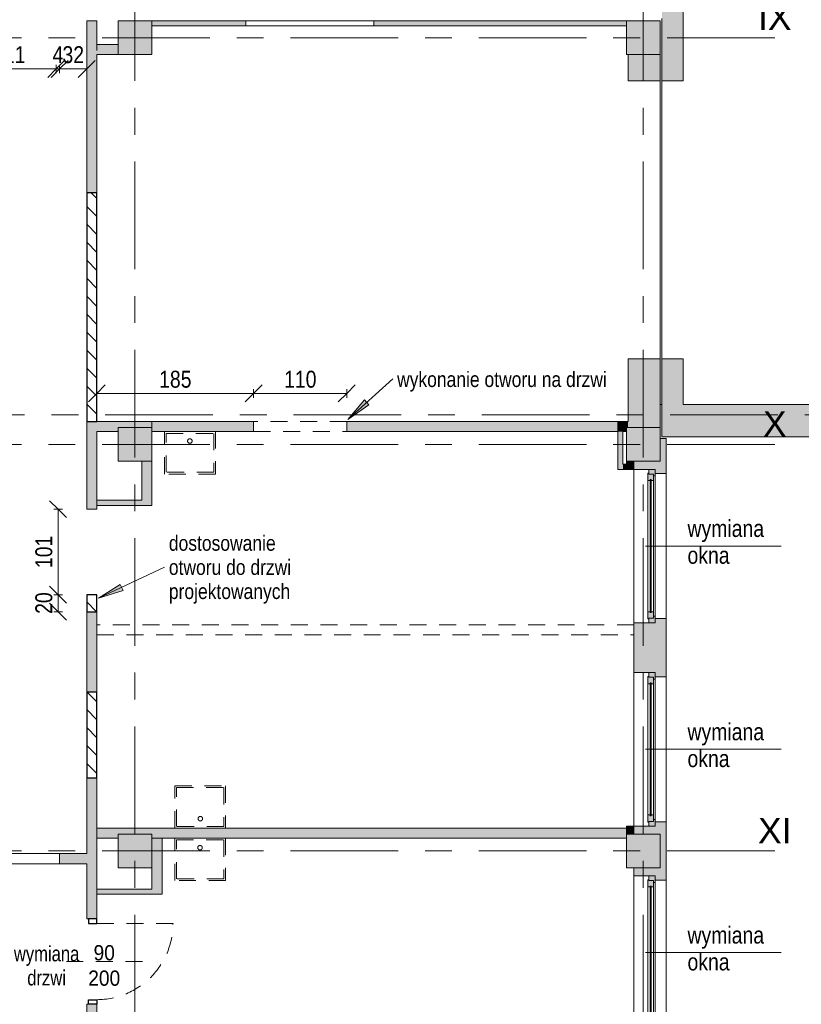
# Model space of a CAD drawing. Header units: centimetres. Extents: x -8590 to 14779, y -8842 to 3760.
# Tile 22 of 28: x 12786 to 13708, y 1667 to 2830. Entities that reach past the tile are written whole.
import ezdxf

# ---------------------------------------------------------------- set-up
doc = ezdxf.new("R2010")
doc.units = ezdxf.units.CM
for name, pattern in [('Dash', [1200, 600, -600]), ('Oś', [222.25, 127, -31.75, 31.75, -31.75]), ('Wyburzenia', [35, 20, -15])]:
    doc.linetypes.add(name, pattern=pattern)
for name, color, linetype, lineweight in [('A-ANNO-DIMS', 211, 'Continuous', 13), ('A-ANNO-DIMS-100', 211, 'Continuous', 13), ('A-ANNO-NOTE', 131, 'Wyburzenia', 9), ('A-AREA', 32, 'Continuous', 13), ('A-DETL', 90, 'Dash', 50), ('A-DETL-GENF', 92, 'Continuous', 9), ('A-DETL-MEDM', 33, 'Continuous', 9), ('A-DOOR', 31, 'Wyburzenia', 9), ('A-DOOR-HDLN', 31, 'Continuous', 13), ('A-DOOR-IDEN', 31, 'Continuous', 13), ('A-FLOR', 192, 'Continuous', 13), ('A-GLAZ', 151, 'Continuous', 13), ('A-GLAZ-IDEN', 152, 'Continuous', 13), ('A-WALL', 113, 'Continuous', 13), ('A-WALL-PATT', 111, 'Continuous', 13), ('G-ANNO-TEXT', 231, 'Continuous', 13), ('P-SANR-FIXT', 6, 'Wyburzenia', 9), ('S-COLS', 52, 'Continuous', 13), ('S-GRID', 1, 'Continuous', 13), ('S-GRID-IDEN', 1, 'Continuous', 13)]:
    doc.layers.add(name, color=color, linetype=linetype, lineweight=lineweight)
doc.styles.add('Arial', font='arial.ttf', dxfattribs={"width": 0.9, "height": 18})
doc.styles.add('Arial Narrow_3', font='ARIALN.TTF', dxfattribs={"height": 18})
doc.styles.add('Arial Narrow_4', font='ARIALN.TTF', dxfattribs={"width": 0.95, "height": 0.18})
doc.styles.add('Arial Narrow_5', font='ARIALN.TTF', dxfattribs={"height": 0.2})
doc.styles.add('Arial Narrow_6', font='ARIALN.TTF', dxfattribs={"height": 20})
doc.styles.add('Arial_2', font='arial.ttf', dxfattribs={"height": 30})
doc.dimstyles.new('Diagonal_1_100__0__wewnętrzne_1', dxfattribs={"dimscale": 30.48, "dimtxt": 20.468619, "dimasz": 0.656168, "dimexe": 0.164042, "dimexo": 0.0625, "dimgap": 0.032808, "dimtad": 1, "dimdec": 0, "dimdsep": 46, "dimtxsty": 'Arial Narrow_6', "dimblk1": 'OBLIQUE', "dimblk2": 'OBLIQUE', "dimsah": 1, "dimcen": 0.09, "dimazin": 0, "dimtfac": 1, "dimtdec": 4, "dimtix": 1, "dimtmove": 0, "dimatfit": 3, "dimfxl": 0.164042, "dimfxlon": 1, "dimtvp": 1, "dimtolj": 1, "dimtzin": 0, "dimarcsym": 2})
pattern_1 = [(315, (12334.558, 0), (10.6066, 10.6066), [])]

# ---------------------------------------------------------------- blocks, each defined once
blk = doc.blocks.new('M_Concrete-Square-Column - 400 x 400mm-1512407-3_piętro I __3_90 m_ - wyburzenia i zamurowania')
at = {"layer": 'S-COLS', "lineweight": 9}
blk.add_hatch(color=253, dxfattribs=at).paths.add_polyline_path([(20, -20), (20, 20), (-20, 20), (-20, -20), (11, -20)], flags=0)
for p, q in [((20, 20), (-20, 20)), ((-20, 20), (-20, -20)), ((20, -20), (20, 20)), ((-20, -20), (20, -20))]:
    blk.add_line(p, q, dxfattribs=at)
blk = doc.blocks.new('zlew - Type 1-1332169-3_piętro I __3_90 m_ - wyburzenia i zamurowania')
at = {"layer": 'P-SANR-FIXT', "color": 20}
for p, q in [((-17.5, 6), (-17.5, 56)), ((-17.5, 56), (42.5, 56)), ((-15.5, 8), (-15.5, 54)), ((-15.5, 54), (40.5, 54)), ((40.5, 54), (40.5, 8)), ((42.5, 56), (42.5, 6)), ((40.5, 8), (-15.5, 8))]:
    blk.add_line(p, q, dxfattribs=at)
blk.add_circle((12.7, 17.1), 2.7, dxfattribs=at)
blk = doc.blocks.new('OTWOR_DRZWIOWY_NIEZABUD - 151x205-2266973-3_piętro I __3_90 m_ - wyburzenia i zamurowania')
at = {"layer": 'A-DOOR-HDLN', "linetype": 'Dash', "lineweight": 9}
for p, q in [((-75.5, 6), (75.5, 6)), ((-75.5, -6), (75.5, -6))]:
    blk.add_line(p, q, dxfattribs=at)
blk = doc.blocks.new('DRZWI 1S - Drzwi 90-1815597-3_piętro I __3_90 m_ - wyburzenia i zamurowania')
at = {"layer": 'A-DETL-GENF', "color": 20, "linetype": 'Wyburzenia'}
for p, q in [((-50.5, 3.7), (-45, 3.7)), ((-50.5, -5.9), (-50.5, 3.7)), ((-45, 3.7), (-45, -5.9)), ((45, 3.7), (50.5, 3.7)), ((45, -5.9), (45, 3.7)), ((50.5, 3.7), (50.5, -5.9)), ((-45, -5.9), (-50.5, -5.9)), ((50.5, -5.9), (45, -5.9))]:
    blk.add_line(p, q, dxfattribs=at)
at = {"layer": 'A-DETL-MEDM', "color": 1, "linetype": 'Wyburzenia', "lineweight": 25}
for p, q in [((-50.5, -5.9), (-50.5, 3.7)), ((-50.5, 3.7), (-45, 3.7)), ((-45, 3.7), (-45, -5.9)), ((45, 3.7), (45, -5.9)), ((50.5, 3.7), (45, 3.7)), ((50.5, -5.9), (50.5, 3.7)), ((-45, -5.9), (-50.5, -5.9)), ((45, -5.9), (50.5, -5.9))]:
    blk.add_line(p, q, dxfattribs=at)
at = {"layer": 'A-DOOR', "color": 10, "lineweight": 13}
blk.add_line((45, -5.9), (45, -95.9), dxfattribs=at)
blk.add_arc((45, -5.9), 90, 180, 270, dxfattribs=at)
blk = doc.blocks.new('Okno - automatyczna etykieta - 181x181 _nietypowy podział_-2208595-3_piętro I __3_90 m_ - wyburzenia i zamurowania')
at = {"layer": 'A-GLAZ', "lineweight": 9}
h = blk.add_hatch(color=253, dxfattribs=at)
h.paths.add_polyline_path([(90.5, -0.8), (90.5, 1.5), (85, 1.5), (85, -4), (83, -4), (83, -6), (90.5, -6)], flags=0)
h.paths.add_polyline_path([(-83, -6), (-83, -4), (-85, -4), (-85, 1.5), (-90.5, 1.5), (-90.5, -6), (-85, -6)], flags=0)
h = blk.add_hatch(color=253, dxfattribs=at)
h.paths.add_polyline_path([(86, 1.8), (86, 2.5), (77.5, 2.5), (77.5, -0.3), (78.5, -0.3), (78.5, -1.3), (77.5, -1.3), (77.5, -4), (85, -4), (85, 1.5), (86, 1.5)], flags=0)
h.paths.add_polyline_path([(-77.5, 1.5), (-77.5, 2.5), (-86, 2.5), (-86, 1.5), (-85, 1.5), (-85, -4), (-77.5, -4), (-77.5, -1.3), (-78.5, -1.3), (-78.5, -0.3), (-77.5, -0.3)], flags=0)
blk.add_hatch(color=253, dxfattribs=at).paths.add_polyline_path([(78.5, -0.8), (78.5, -0.3), (-78.5, -0.3), (-78.5, -1.3), (78.5, -1.3)], flags=0)
for p, q in [((-90.5, 1.5), (-85, 1.5)), ((-90.5, -6), (-90.5, 1.5)), ((-86, 2.5), (-77.5, 2.5)), ((-86, 1.5), (-86, 2.5)), ((-85, 1.5), (-86, 1.5)), ((-85, -4), (-85, 1.5)), ((-85, 1.5), (-85, -4)), ((-77.5, 2.5), (-77.5, -0.3)), ((77.5, 2.5), (-77.5, 2.5)), ((77.5, 2.5), (86, 2.5)), ((77.5, -0.3), (77.5, 2.5)), ((85, 1.5), (85, -4)), ((86, 1.5), (85, 1.5)), ((85, 1.5), (90.5, 1.5)), ((85, -4), (85, 1.5)), ((86, 2.5), (86, 1.5)), ((90.5, 1.5), (90.5, -6)), ((-83, -6), (-90.5, -6)), ((-90.5, -6), (90.5, -6)), ((-77.5, -4), (-85, -4)), ((-85, -4), (-83, -4)), ((-83, -4), (-83, -6)), ((83, -6), (-83, -6)), ((-78.5, -1.3), (-78.5, -0.3)), ((-78.5, -0.3), (78.5, -0.3)), ((-78.5, -0.3), (-78.5, -1.3)), ((-77.5, -0.3), (-78.5, -0.3)), ((78.5, -1.3), (-78.5, -1.3)), ((-78.5, -1.3), (-77.5, -1.3)), ((-77.5, -1.3), (-77.5, -4)), ((77.5, -4), (-77.5, -4)), ((78.5, -0.3), (77.5, -0.3)), ((77.5, -1.3), (78.5, -1.3)), ((77.5, -4), (77.5, -1.3)), ((85, -4), (77.5, -4)), ((78.5, -0.3), (78.5, -1.3)), ((78.5, -1.3), (78.5, -0.3)), ((83, -4), (85, -4)), ((83, -6), (83, -4)), ((90.5, -6), (83, -6))]:
    blk.add_line(p, q, dxfattribs=at)
blk = doc.blocks.new('Okno - automatyczna etykieta - 181x181 _nietypowy podział_-2208597-3_piętro I __3_90 m_ - wyburzenia i zamurowania')
at = {"layer": 'A-GLAZ', "lineweight": 9}
h = blk.add_hatch(color=253, dxfattribs=at)
h.paths.add_polyline_path([(-90.5, -1.5), (-85, -1.5), (-85, 4), (-83, 4), (-83, 6), (-90.5, 6), (-90.5, 0.8)], flags=0)
h.paths.add_polyline_path([(83, 6), (83, 4), (85, 4), (85, -1.5), (90.5, -1.5), (90.5, 6), (85, 6)], flags=0)
h = blk.add_hatch(color=253, dxfattribs=at)
h.paths.add_polyline_path([(-86, -1.8), (-86, -2.5), (-77.5, -2.5), (-77.5, 0.3), (-78.5, 0.3), (-78.5, 1.3), (-77.5, 1.3), (-77.5, 4), (-85, 4), (-85, -1.5), (-86, -1.5)], flags=0)
h.paths.add_polyline_path([(77.5, 0.3), (77.5, -2.5), (86, -2.5), (86, -1.5), (85, -1.5), (85, 4), (77.5, 4), (77.5, 1.3), (78.5, 1.3), (78.5, 0.3)], flags=0)
blk.add_hatch(color=253, dxfattribs=at).paths.add_polyline_path([(-78.5, 1.3), (-78.5, 0.3), (78.5, 0.3), (78.5, 1.3), (-52.1, 1.3)], flags=0)
for p, q in [((-83, 6), (-90.5, 6)), ((-90.5, 6), (-90.5, -1.5)), ((-90.5, 6), (90.5, 6)), ((-77.5, 4), (-85, 4)), ((-85, 4), (-85, -1.5)), ((-85, -1.5), (-85, 4)), ((-85, 4), (-83, 4)), ((-83, 4), (-83, 6)), ((83, 6), (-83, 6)), ((78.5, 1.3), (-78.5, 1.3)), ((-78.5, 1.3), (-78.5, 0.3)), ((-78.5, 0.3), (-78.5, 1.3)), ((-78.5, 1.3), (-77.5, 1.3)), ((-78.5, 0.3), (78.5, 0.3)), ((-77.5, 0.3), (-78.5, 0.3)), ((-77.5, 1.3), (-77.5, 4)), ((77.5, 4), (-77.5, 4)), ((-77.5, -2.5), (-77.5, 0.3)), ((85, 4), (77.5, 4)), ((77.5, 4), (77.5, 1.3)), ((77.5, 1.3), (78.5, 1.3)), ((77.5, 0.3), (77.5, -2.5)), ((78.5, 0.3), (77.5, 0.3)), ((78.5, 0.3), (78.5, 1.3)), ((78.5, 1.3), (78.5, 0.3)), ((90.5, 6), (83, 6)), ((83, 6), (83, 4)), ((83, 4), (85, 4)), ((85, -1.5), (85, 4)), ((85, 4), (85, -1.5)), ((90.5, -1.5), (90.5, 6)), ((-90.5, -1.5), (-85, -1.5)), ((-85, -1.5), (-86, -1.5)), ((-86, -1.5), (-86, -2.5)), ((-86, -2.5), (-77.5, -2.5)), ((77.5, -2.5), (-77.5, -2.5)), ((77.5, -2.5), (86, -2.5)), ((86, -1.5), (85, -1.5)), ((85, -1.5), (90.5, -1.5)), ((86, -2.5), (86, -1.5))]:
    blk.add_line(p, q, dxfattribs=at)
blk = doc.blocks.new('OTWOR_DRZWIOWY_NIEZABUD - 151x205-2280578-3_piętro I __3_90 m_ - wyburzenia i zamurowania')
at = {"layer": 'A-DOOR-HDLN', "linetype": 'Dash', "lineweight": 9}
for p, q in [((-75.5, 3), (75.5, 3)), ((-75.5, -3), (75.5, -3))]:
    blk.add_line(p, q, dxfattribs=at)
blk = doc.blocks.new('Wymiana Drzwi_PG_typ 100 - --2314812-3_piętro I __3_90 m_ - wyburzenia i zamurowania')
at = {"layer": 'A-DOOR-IDEN', "insert": (0.051, 0.737), "char_height": 0.18, "width": 1.2882, "attachment_point": 5, "rotation": 90, "line_spacing_factor": 0.949189, "style": 'Arial Narrow_4'}
blk.add_mtext('\\pxqc,t6.70278,13.40556,20.10833,26.81111,33.51389,40.21667,46.91944,53.62222,60.325,67.02778,73.73056,80.43333,87.13611,93.83889,100.54167,107.24444,113.94722,120.65,127.35278,134.05556,140.75833,147.46111,154.16389,160.86667,167.56944,174.27222,180.975,187.67778,194.38056,201.08333,207.78611,214.48889;{wymiana\\Pdrzwi}', dxfattribs=at)
blk = doc.blocks.new('etykieta wymiana okna - etykieta okno 1S z hp góra-2316402-3_piętro I __3_90 m_ - wyburzenia i zamurowania')
at = {"layer": 'A-GLAZ-IDEN'}
blk.add_line((0, 0.048), (0, 1.648), dxfattribs=at)
at = {"layer": 'A-GLAZ-IDEN', "insert": (-0.307, 0.542), "char_height": 0.2, "width": 1.356, "attachment_point": 1, "rotation": 90, "line_spacing_factor": 0.949189, "style": 'Arial Narrow_5'}
blk.add_mtext('\\pxt6.35,12.7,19.05,25.4,31.75,38.1,44.45,50.8,57.15,63.5,69.85,76.2,82.55,88.9,95.25,101.6,107.95,114.3,120.65,127,133.35,139.7,146.05,152.4,158.75,165.1,171.45,177.8,184.15,190.5,196.85,203.2;{wymiana okna}', dxfattribs=at)
blk = doc.blocks.new('DIMBLOCK19-3_piętro I __3_90 m_ - wyburzenia i zamurowania')
at = {"layer": 'A-ANNO-DIMS-100'}
for p, q in [((12717.9, 2771.4), (12727.9, 2781.4)), ((12828.9, 2771.4), (12838.9, 2781.4)), ((12717.9, 2771.4), (12707.9, 2761.4)), ((12717.9, 2776.4), (12717.9, 2766.4)), ((12717.9, 2771.4), (12717.9, 2776.4)), ((12717.9, 2771.4), (12828.9, 2771.4)), ((12828.9, 2771.4), (12818.9, 2761.4)), ((12828.9, 2776.4), (12828.9, 2766.4)), ((12828.9, 2771.4), (12828.9, 2776.4))]:
    blk.add_line(p, q, dxfattribs=at)
at = {"layer": 'A-ANNO-DIMS-100', "color": 0, "insert": (12754.4, 2798.3), "char_height": 20, "width": 45.616, "attachment_point": 1, "line_spacing_factor": 0.974696, "style": 'Arial Narrow_6'}
blk.add_mtext('111', dxfattribs=at)
blk = doc.blocks.new('_Oblique')
at = {"color": 0, "linetype": 'ByBlock', "lineweight": -2}
blk.add_line((-0.5, -0.5), (0.5, 0.5), dxfattribs=at)
blk = doc.blocks.new('DIMBLOCK20-3_piętro I __3_90 m_ - wyburzenia i zamurowania')
at = {"layer": 'A-ANNO-DIMS-100'}
for p, q in [((12828.9, 2771.4), (12838.9, 2781.4)), ((12832.9, 2771.4), (12842.9, 2781.4)), ((12828.9, 2771.4), (12818.9, 2761.4)), ((12832.9, 2771.4), (12822.9, 2761.4)), ((12828.9, 2776.4), (12828.9, 2766.4)), ((12828.9, 2771.4), (12828.9, 2776.4)), ((12828.9, 2771.4), (12832.9, 2771.4)), ((12832.9, 2776.4), (12832.9, 2766.4)), ((12832.9, 2771.4), (12832.9, 2776.4))]:
    blk.add_line(p, q, dxfattribs=at)
at = {"layer": 'A-ANNO-DIMS-100', "color": 0, "insert": (12824.6, 2798.3), "char_height": 20, "width": 15.205, "attachment_point": 1, "line_spacing_factor": 0.974696, "style": 'Arial Narrow_6'}
blk.add_mtext('\\fArial Narrow|b0|i0|c238|p34|;4', dxfattribs=at)
blk = doc.blocks.new('DIMBLOCK21-3_piętro I __3_90 m_ - wyburzenia i zamurowania')
at = {"layer": 'A-ANNO-DIMS-100'}
for p, q in [((12832.9, 2771.4), (12842.9, 2781.4)), ((12864.9, 2771.4), (12874.9, 2781.4)), ((12832.9, 2771.4), (12822.9, 2761.4)), ((12832.9, 2776.4), (12832.9, 2766.4)), ((12832.9, 2771.4), (12832.9, 2776.4)), ((12832.9, 2771.4), (12864.9, 2771.4)), ((12864.9, 2771.4), (12854.9, 2761.4)), ((12864.9, 2776.4), (12864.9, 2766.4)), ((12864.9, 2771.4), (12864.9, 2776.4))]:
    blk.add_line(p, q, dxfattribs=at)
at = {"layer": 'A-ANNO-DIMS-100', "color": 0, "insert": (12836.3, 2798.3), "char_height": 20, "width": 30.411, "attachment_point": 1, "line_spacing_factor": 0.974696, "style": 'Arial Narrow_6'}
blk.add_mtext('32', dxfattribs=at)
blk = doc.blocks.new('DIMBLOCK22-3_piętro I __3_90 m_ - wyburzenia i zamurowania')
at = {"layer": 'A-ANNO-DIMS-100'}
for p, q in [((12831.2, 2150.8), (12821.2, 2160.8)), ((12836.2, 2150.8), (12826.2, 2150.8)), ((12831.2, 2130.8), (12831.2, 2150.8)), ((12831.2, 2150.8), (12841.2, 2140.8)), ((12831.2, 2150.8), (12836.2, 2150.8)), ((12831.2, 2130.8), (12821.2, 2140.8)), ((12836.2, 2130.8), (12826.2, 2130.8)), ((12831.2, 2130.8), (12841.2, 2120.8)), ((12831.2, 2130.8), (12836.2, 2130.8))]:
    blk.add_line(p, q, dxfattribs=at)
at = {"layer": 'A-ANNO-DIMS-100', "color": 0, "insert": (12804.3, 2128.2), "char_height": 20, "width": 30.411, "attachment_point": 1, "rotation": 90, "line_spacing_factor": 0.974696, "style": 'Arial Narrow_6'}
blk.add_mtext('20', dxfattribs=at)
blk = doc.blocks.new('DIMBLOCK23-3_piętro I __3_90 m_ - wyburzenia i zamurowania')
at = {"layer": 'A-ANNO-DIMS-100'}
for p, q in [((12831.2, 2251.8), (12821.2, 2261.8)), ((12836.2, 2251.8), (12826.2, 2251.8)), ((12831.2, 2150.8), (12831.2, 2251.8)), ((12831.2, 2251.8), (12841.2, 2241.8)), ((12831.2, 2251.8), (12836.2, 2251.8)), ((12831.2, 2150.8), (12821.2, 2160.8)), ((12836.2, 2150.8), (12826.2, 2150.8)), ((12831.2, 2150.8), (12841.2, 2140.8)), ((12831.2, 2150.8), (12836.2, 2150.8))]:
    blk.add_line(p, q, dxfattribs=at)
at = {"layer": 'A-ANNO-DIMS-100', "color": 0, "insert": (12804.3, 2182.3), "char_height": 20, "width": 45.616, "attachment_point": 1, "rotation": 90, "line_spacing_factor": 0.974696, "style": 'Arial Narrow_6'}
blk.add_mtext('101', dxfattribs=at)
blk = doc.blocks.new('DIMBLOCK27-3_piętro I __3_90 m_ - wyburzenia i zamurowania')
at = {"layer": 'A-ANNO-DIMS-100'}
for p, q in [((13061.9, 2388.4), (13071.9, 2398.4)), ((13171.9, 2388.4), (13181.9, 2398.4)), ((13061.9, 2388.4), (13051.9, 2378.4)), ((13061.9, 2383.4), (13061.9, 2393.4)), ((13171.9, 2388.4), (13061.9, 2388.4)), ((13061.9, 2388.4), (13061.9, 2383.4)), ((13171.9, 2388.4), (13161.9, 2378.4)), ((13171.9, 2383.4), (13171.9, 2393.4)), ((13171.9, 2388.4), (13171.9, 2383.4))]:
    blk.add_line(p, q, dxfattribs=at)
at = {"layer": 'A-ANNO-DIMS-100', "color": 0, "insert": (13097.9, 2415.2), "char_height": 20, "width": 45.616, "attachment_point": 1, "line_spacing_factor": 0.974696, "style": 'Arial Narrow_6'}
blk.add_mtext('110', dxfattribs=at)
blk = doc.blocks.new('DIMBLOCK28-3_piętro I __3_90 m_ - wyburzenia i zamurowania')
at = {"layer": 'A-ANNO-DIMS-100'}
for p, q in [((12876.9, 2388.4), (12886.9, 2398.4)), ((13061.9, 2388.4), (13071.9, 2398.4)), ((12876.9, 2388.4), (12866.9, 2378.4)), ((12876.9, 2383.4), (12876.9, 2393.4)), ((13061.9, 2388.4), (12876.9, 2388.4)), ((12876.9, 2388.4), (12876.9, 2383.4)), ((13061.9, 2388.4), (13051.9, 2378.4)), ((13061.9, 2383.4), (13061.9, 2393.4)), ((13061.9, 2388.4), (13061.9, 2383.4))]:
    blk.add_line(p, q, dxfattribs=at)
at = {"layer": 'A-ANNO-DIMS-100', "color": 0, "insert": (12950.4, 2415.2), "char_height": 20, "width": 45.616, "attachment_point": 1, "line_spacing_factor": 0.974696, "style": 'Arial Narrow_6'}
blk.add_mtext('185', dxfattribs=at)

msp = doc.modelspace()

# ---------------------------------------------------------------- hatches: boundary and pattern name
at = {"layer": 'A-DETL-GENF', "lineweight": 25}
h = msp.add_hatch(dxfattribs=at)
h.set_pattern_fill('FP_2', color=3, style=0, pattern_type=2)
h.set_pattern_definition(pattern_1)
h.paths.add_polyline_path([(12543.9, 1833.3), (12644.9, 1833.3), (12644.9, 1845.3), (12543.9, 1845.3)], flags=0)
h.paths.add_polyline_path([(12434.9, 1833.3), (12434.9, 1845.3), (12353.9, 1845.3), (12353.9, 1833.3)], flags=0)
h.paths.add_polyline_path([(12864.9, 1934.8), (12876.9, 1934.8), (12876.9, 2035.8), (12864.9, 2035.8)], flags=0)
h.paths.add_polyline_path([(12130.4, 2018.3), (12134.9, 2018.3), (12134.9, 2030.3), (12124.9, 2030.3), (12124.9, 2018.3)], flags=0)
h.paths.add_polyline_path([(12018.9, 2018.3), (12018.9, 2030.3), (11937.9, 2030.3), (11937.9, 2018.3)], flags=0)
h.paths.add_polyline_path([(12864.9, 2355.3), (12876.9, 2355.3), (12876.9, 2625.3), (12864.9, 2625.3), (12864.9, 2445.3)], flags=0)
h.paths.add_polyline_path([(11578.9, 3091.3), (11578.9, 3116.3), (11457.9, 3116.3), (11457.9, 3091.3)], flags=0)
h.paths.add_polyline_path([(11338.9, 3511.3), (11343.9, 3511.3), (11343.9, 3523.3), (11338.9, 3523.3), (11339.9, 3549.3), (11238, 3549.3), (11238.9, 3523.3), (11233.9, 3523.3), (11233.9, 3511.3), (11266.9, 3511.3)], flags=0)
h.paths.add_polyline_path([(11113.9, 3511.3), (11223.9, 3511.3), (11223.9, 3523.3), (11218.9, 3523.3), (11219.9, 3549.3), (11120.1, 3549.3), (11121.9, 3523.3), (11113.9, 3523.3), (11113.9, 3522.9)], flags=0)
h = msp.add_hatch(dxfattribs=at)
h.set_pattern_fill('FP_2', color=6, style=0, pattern_type=2)
h.set_pattern_definition(pattern_1)
h.paths.add_polyline_path([(12876.9, 2130.8), (12876.9, 2150.8), (12864.9, 2150.8), (12864.9, 2130.8)], flags=0)
at = {"layer": 'A-WALL-PATT'}
h = msp.add_hatch(color=9, dxfattribs=at)
h.paths.add_polyline_path([(13568.9, 2375.3), (13568.9, 2429.3), (13543.9, 2429.3), (13543.9, 2375.3)], flags=0)
h.paths.add_polyline_path([(13568.9, 2757.3), (13568.9, 2949.8), (13543.9, 2949.8), (13543.9, 2757.3)], flags=0)
h.paths.add_polyline_path([(13543.9, 3155.8), (13568.9, 3155.9), (13568.9, 3190.8), (13556.4, 3190.8), (13556.4, 3177.8), (13543.9, 3177.8), (13543.9, 3155.9)], flags=0)
at = {"layer": 'A-WALL-PATT', "lineweight": 5}
for points in [[(12876.9, 2793.3), (12876.9, 2828.3), (12864.9, 2828.3), (12864.9, 2793.3)], [(12876.9, 2788.3), (12901.9, 2788.3), (12901.9, 2800.3), (12876.9, 2800.3), (12876.9, 2793.3)], [(13881.7, 2337.3), (13888.5, 2375.3), (13543.9, 2375.3), (13543.9, 2337.3), (13596.2, 2337.3)]]:
    msp.add_hatch(color=254, dxfattribs=at).paths.add_polyline_path(points, flags=0)
at = {"layer": 'A-WALL-PATT'}
h = msp.add_hatch(color=9, dxfattribs=at)
h.paths.add_polyline_path([(13052.9, 2822.3), (13052.9, 2828.3), (12941.9, 2828.3), (12941.9, 2822.3)], flags=0)
h.paths.add_polyline_path([(13501.9, 2822.3), (13501.9, 2828.3), (13203.9, 2828.3), (13203.9, 2822.3)], flags=0)
at = {"layer": 'A-WALL-PATT', "lineweight": 5}
h = msp.add_hatch(color=254, dxfattribs=at)
h.paths.add_polyline_path([(12864.9, 861.3), (12876.9, 861.3), (12876.9, 1123.3), (12864.9, 1123.3), (12864.9, 901.5)], flags=0)
h.paths.add_polyline_path([(12864.9, 1274.3), (12876.9, 1274.3), (12876.9, 1449.3), (12864.9, 1449.3)], flags=0)
h.paths.add_polyline_path([(12876.9, 1550.3), (12876.9, 1667.3), (12864.9, 1667.3), (12864.9, 1550.3), (12876.8, 1550.3)], flags=0)
h.paths.add_polyline_path([(12867.2, 1768.3), (12876.9, 1768.3), (12876.9, 1934.8), (12864.9, 1934.8), (12864.9, 1768.3)], flags=0)
h.paths.add_polyline_path([(12864.9, 2035.8), (12876.9, 2035.8), (12876.9, 2130.8), (12864.9, 2130.8)], flags=0)
h.paths.add_polyline_path([(12864.9, 2251.8), (12876.9, 2251.8), (12876.9, 2355.3), (12864.9, 2355.3)], flags=0)
h.paths.add_polyline_path([(12864.9, 2625.3), (12876.9, 2625.3), (12876.9, 2793.3), (12864.9, 2793.3), (12864.9, 2627.5)], flags=0)
at = {"layer": 'A-WALL-PATT'}
h = msp.add_hatch(color=9, dxfattribs=at)
h.paths.add_polyline_path([(13541.9, 2348.3), (13541.9, 2429.3), (13503.9, 2429.3), (13503.9, 2348.3), (13530.4, 2348.3)], flags=0)
h.paths.add_polyline_path([(13503.9, 2757.3), (13541.9, 2757.3), (13541.9, 2788.3), (13503.9, 2788.3)], flags=0)
for points in [[(12876.9, 2343.3), (12901.9, 2343.3), (12901.9, 2348.3), (12941.9, 2348.3), (12941.9, 2355.3), (12876.9, 2355.3)], [(13491.9, 2343.3), (13501.9, 2343.3), (13501.9, 2348.3), (13503.9, 2348.3), (13503.9, 2355.3), (13491.9, 2355.3), (13491.9, 2348.2)], [(13491.9, 2298.8), (13497.9, 2298.8), (13497.9, 2343.3), (13491.9, 2343.3), (13491.9, 2302.6)], [(12941.9, 2256.3), (12941.9, 2308.3), (12929.9, 2308.3), (12929.9, 2256.3)], [(13501.9, 2298.8), (13501.9, 2304.8), (13497.9, 2304.8), (13497.9, 2298.8)], [(13510.9, 2298.8), (13510.9, 2308.3), (13501.9, 2308.3), (13501.9, 2298.8)], [(12901.9, 2256.3), (12929.9, 2256.3), (12929.9, 2262.3), (12876.9, 2262.3), (12876.9, 2256.3)], [(13152.7, 1863.3), (13501.9, 1863.3), (13501.9, 1875.3), (12876.9, 1875.3), (12876.9, 1863.3), (12901.9, 1863.3), (12901.9, 1868.3), (12941.9, 1868.3), (12941.9, 1863.3), (13144.7, 1863.3)], [(13510.9, 1868.3), (13510.9, 1877.8), (13501.9, 1877.8), (13501.9, 1868.3)], [(12941.9, 1797.3), (12953.9, 1797.3), (12953.9, 1863.3), (12941.9, 1863.3), (12941.9, 1803.3)], [(12876.9, 1797.3), (12941.9, 1797.3), (12941.9, 1803.3), (12876.9, 1803.3)]]:
    msp.add_hatch(color=9, dxfattribs=at).paths.add_polyline_path(points, flags=0)
h = msp.add_hatch(color=9, dxfattribs=at)
h.paths.add_polyline_path([(13061.9, 2343.3), (13061.9, 2355.3), (12941.9, 2355.3), (12941.9, 2343.3)], flags=0)
h.paths.add_polyline_path([(13171.9, 2343.3), (13491.9, 2343.3), (13491.9, 2355.3), (13171.9, 2355.3)], flags=0)
h = msp.add_hatch(color=9, dxfattribs=at)
h.paths.add_polyline_path([(13533.9, 908.3), (13548.9, 908.3), (13548.9, 922.8), (13535.9, 922.8), (13535.9, 917.8), (13510.9, 917.8), (13510.9, 908.3), (13528.4, 908.3)], flags=0)
h.paths.add_polyline_path([(13538.1, 1093.8), (13548.9, 1093.8), (13548.9, 1162.8), (13535.9, 1162.8), (13535.9, 1157.8), (13510.9, 1157.8), (13510.9, 1098.8), (13535.9, 1098.8), (13535.9, 1093.8)], flags=0)
h.paths.add_polyline_path([(13548.9, 1333.8), (13548.9, 1402.8), (13535.9, 1402.8), (13535.9, 1397.8), (13510.9, 1397.8), (13510.9, 1388.3), (13541.9, 1388.3), (13541.9, 1348.3), (13510.9, 1348.3), (13510.9, 1338.8), (13535.9, 1338.8), (13535.9, 1333.8)], flags=0)
h.paths.add_polyline_path([(13548.9, 1573.8), (13548.9, 1642.8), (13535.9, 1642.8), (13535.9, 1637.8), (13510.9, 1637.8), (13510.9, 1578.8), (13535.9, 1578.8), (13535.9, 1573.8)], flags=0)
h.paths.add_polyline_path([(13541.9, 1813.8), (13548.9, 1813.8), (13548.9, 1882.8), (13535.9, 1882.8), (13535.9, 1877.8), (13510.9, 1877.8), (13510.9, 1868.3), (13541.9, 1868.3), (13541.9, 1828.3), (13510.9, 1828.3), (13510.9, 1818.8), (13535.9, 1818.8), (13535.9, 1813.8)], flags=0)
h.paths.add_polyline_path([(13535.9, 2053.8), (13548.9, 2053.8), (13548.9, 2122.8), (13535.9, 2122.8), (13535.9, 2117.8), (13510.9, 2117.8), (13510.9, 2058.8), (13535.9, 2058.8)], flags=0)
h.paths.add_polyline_path([(13539.4, 2293.8), (13548.9, 2293.8), (13548.9, 2335.3), (13541.9, 2335.3), (13541.9, 2308.3), (13510.9, 2308.3), (13510.9, 2298.8), (13535.9, 2298.8), (13535.9, 2293.8)], flags=0)
h = msp.add_hatch(color=9, dxfattribs=at)
h.paths.add_polyline_path([(11919.9, 1833.3), (11937.9, 1833.3), (11937.9, 1845.3), (11912.9, 1845.3), (11912.9, 1833.3)], flags=0)
h.paths.add_polyline_path([(12864.9, 1833.3), (12864.9, 1845.3), (12832.9, 1845.3), (12832.9, 1833.3)], flags=0)
h.paths.add_polyline_path([(11761.9, 1833.3), (11811.9, 1833.3), (11811.9, 1845.3), (11761.9, 1845.3)], flags=0)
h.paths.add_polyline_path([(12681.9, 1833.3), (12681.9, 1845.3), (12644.9, 1845.3), (12644.9, 1833.3), (12669.9, 1833.3)], flags=0)
h.paths.add_polyline_path([(12249.9, 1833.3), (12301.9, 1833.3), (12301.9, 1845.3), (12225.9, 1845.3), (12225.9, 1833.3), (12241.8, 1833.3)], flags=0)
h.paths.add_polyline_path([(12033.9, 1833.3), (12124.9, 1833.3), (12124.9, 1845.3), (12033.9, 1845.3)], flags=0)
h.paths.add_polyline_path([(12519.9, 1833.3), (12543.9, 1833.3), (12543.9, 1845.3), (12434.9, 1845.3), (12434.9, 1833.3), (12507.9, 1833.3)], flags=0)
h.paths.add_polyline_path([(12353.9, 1833.3), (12353.9, 1845.3), (12341.9, 1845.3), (12341.9, 1833.3)], flags=0)
at = {"layer": 'G-ANNO-TEXT'}
for points in [[(13173.1, 2357.7), (13198, 2374.8), (13192.7, 2380.7)], [(12879, 2146.6), (12907.8, 2155.8), (12904.5, 2163)]]:
    msp.add_hatch(color=130, dxfattribs=at).paths.add_polyline_path(points, flags=0)

# ---------------------------------------------------------------- linework, layer by layer
at = {"layer": 'A-ANNO-NOTE', "color": 240, "lineweight": 13}
msp.add_line((12840.9, 1717.8), (12930.9, 1717.8), dxfattribs=at)
at = {"layer": 'A-AREA', "lineweight": 9}
for p, q in [((13541.9, 2429.3), (13541.9, 2757.3)), ((13543.9, 2429.3), (13543.9, 2757.3))]:
    msp.add_line(p, q, dxfattribs=at)
at = {"layer": 'A-DETL', "linetype": 'Continuous', "lineweight": 25}
for p, q in [((12876.9, 2625.3), (12864.9, 2625.3)), ((12864.9, 2625.3), (12864.9, 2355.3)), ((12876.9, 2355.3), (12876.9, 2625.3)), ((12864.9, 2355.3), (12876.9, 2355.3)), ((12876.9, 2150.8), (12864.9, 2150.8)), ((12864.9, 2150.8), (12864.9, 2130.8)), ((12876.9, 2130.8), (12876.9, 2150.8)), ((12864.9, 2130.8), (12876.9, 2130.8)), ((12876.9, 2035.8), (12864.9, 2035.8)), ((12864.9, 2035.8), (12864.9, 1934.8)), ((12876.9, 1934.8), (12876.9, 2035.8)), ((12864.9, 1934.8), (12876.9, 1934.8))]:
    msp.add_line(p, q, dxfattribs=at)
at = {"layer": 'A-FLOR', "lineweight": 9}
for p, q in [((13541.9, 2375.3), (13543.9, 2375.3)), ((13510.9, 2103.3), (13510.9, 2115.3))]:
    msp.add_line(p, q, dxfattribs=at)
at = {"layer": 'A-GLAZ-IDEN'}
for p, q in [((13529.9, 2208.3), (13524.8, 2208.3)), ((13529.9, 1968.3), (13524.8, 1968.3)), ((13529.9, 1728.3), (13524.8, 1728.3))]:
    msp.add_line(p, q, dxfattribs=at)
at = {"layer": 'A-WALL', "lineweight": 9}
for p, q in [((13568.9, 2757.3), (13568.9, 2949.8)), ((12864.9, 2251.8), (12864.9, 2828.3)), ((12876.9, 2828.3), (12864.9, 2828.3)), ((12876.9, 2828.3), (12876.9, 2793.3)), ((13052.9, 2828.3), (12941.9, 2828.3)), ((13052.9, 2822.3), (13052.9, 2828.3)), ((13501.9, 2828.3), (13203.9, 2828.3)), ((13203.9, 2828.3), (13203.9, 2822.3)), ((13543.9, 2830.8), (13543.9, 2757.3)), ((12941.9, 2822.3), (13052.9, 2822.3)), ((13203.9, 2822.3), (13501.9, 2822.3)), ((12876.9, 2800.3), (12901.9, 2800.3)), ((12876.9, 2355.3), (12876.9, 2788.3)), ((12901.9, 2788.3), (12876.9, 2788.3)), ((13503.9, 2788.3), (13503.9, 2757.3)), ((13541.9, 2757.3), (13541.9, 2788.3)), ((13503.9, 2757.3), (13541.9, 2757.3)), ((13543.9, 2757.3), (13568.9, 2757.3)), ((12876.9, 2625.3), (12864.9, 2625.3)), ((13503.9, 2429.3), (13503.9, 2355.3)), ((13541.9, 2429.3), (13503.9, 2429.3)), ((13541.9, 2348.3), (13541.9, 2429.3)), ((13543.9, 2429.3), (13543.9, 2337.3)), ((13568.9, 2429.3), (13543.9, 2429.3)), ((13568.9, 2375.3), (13568.9, 2429.3)), ((13568.9, 2375.3), (13888.5, 2375.3)), ((13061.9, 2355.3), (12864.9, 2355.3)), ((12941.9, 2348.3), (12941.9, 2355.3)), ((13503.9, 2355.3), (13171.9, 2355.3)), ((13491.9, 2298.8), (13491.9, 2355.3)), ((12876.9, 2251.8), (12876.9, 2343.3)), ((12876.9, 2343.3), (12901.9, 2343.3)), ((12941.9, 2343.3), (13061.9, 2343.3)), ((13171.9, 2343.3), (13491.9, 2343.3)), ((13497.9, 2343.3), (13501.9, 2343.3)), ((13497.9, 2304.8), (13497.9, 2343.3)), ((13920.3, 2337.3), (13543.9, 2337.3)), ((13548.9, 2335.3), (13541.9, 2335.3)), ((13548.9, 2335.3), (13548.9, 1402.8)), ((12929.9, 2308.3), (12929.9, 2262.3)), ((12941.9, 2256.3), (12941.9, 2308.3)), ((13501.9, 2304.8), (13497.9, 2304.8)), ((13501.9, 2308.3), (13501.9, 2298.8)), ((13510.9, 2115.3), (13510.9, 2308.3)), ((13491.9, 2298.8), (13528.4, 2298.8)), ((13535.9, 2293.8), (13548.9, 2293.8)), ((12929.9, 2262.3), (12876.9, 2262.3)), ((12876.9, 2256.3), (12941.9, 2256.3)), ((12876.9, 2251.8), (12864.9, 2251.8)), ((12864.9, 2130.8), (12864.9, 2035.8)), ((12876.9, 2035.8), (12876.9, 2130.8)), ((13528.4, 2117.8), (13510.9, 2117.8)), ((13548.9, 2122.8), (13535.9, 2122.8)), ((13510.9, 1868.3), (13510.9, 2103.3)), ((13510.9, 2058.8), (13528.4, 2058.8)), ((13535.9, 2053.8), (13548.9, 2053.8)), ((12876.9, 2035.8), (12864.9, 2035.8)), ((12864.9, 1934.8), (12864.9, 1845.3)), ((12876.9, 1934.8), (12864.9, 1934.8)), ((12876.9, 1768.3), (12876.9, 1934.8)), ((13501.9, 1875.3), (12876.9, 1875.3)), ((13528.4, 1877.8), (13501.9, 1877.8)), ((13501.9, 1877.8), (13501.9, 1868.3)), ((13548.9, 1882.8), (13535.9, 1882.8)), ((12876.9, 1863.3), (12901.9, 1863.3)), ((12941.9, 1863.3), (13501.9, 1863.3)), ((12953.9, 1797.3), (12953.9, 1863.3)), ((12864.9, 1845.3), (12832.9, 1845.3)), ((12832.9, 1845.3), (12832.9, 1833.3)), ((12832.9, 1833.3), (12864.9, 1833.3)), ((12864.9, 1833.3), (12864.9, 1768.3)), ((12941.9, 1828.3), (12941.9, 1803.3)), ((13510.9, 1388.3), (13510.9, 1828.3)), ((13510.9, 1818.8), (13528.4, 1818.8)), ((13535.9, 1813.8), (13548.9, 1813.8)), ((12941.9, 1803.3), (12876.9, 1803.3)), ((12876.9, 1797.3), (12953.9, 1797.3)), ((12867.2, 1768.3), (12864.9, 1768.3)), ((12876.9, 1768.3), (12876.8, 1768.3)), ((12864.9, 1667.3), (12864.9, 1550.3)), ((12867.2, 1667.3), (12864.9, 1667.3)), ((12876.9, 1667.3), (12876.8, 1667.3)), ((12876.9, 1637.8), (12876.9, 1667.3))]:
    msp.add_line(p, q, dxfattribs=at)
at = {"layer": 'A-WALL'}
for p, q in [((13061.9, 2343.3), (13061.9, 2355.3)), ((13171.9, 2355.3), (13171.9, 2343.3)), ((12876.9, 2130.8), (12864.9, 2130.8))]:
    msp.add_line(p, q, dxfattribs=at)
at = {"layer": 'A-WALL', "color": 10, "linetype": 'Wyburzenia'}
for p, q in [((13171.9, 2355.3), (13061.9, 2355.3)), ((13061.9, 2355.3), (13061.9, 2343.3)), ((13171.9, 2343.3), (13171.9, 2355.3)), ((13061.9, 2343.3), (13171.9, 2343.3)), ((12876.9, 2150.8), (12864.9, 2150.8)), ((12864.9, 2150.8), (12864.9, 2130.8)), ((12876.9, 2130.8), (12876.9, 2150.8)), ((12864.9, 2130.8), (12876.9, 2130.8)), ((13510.9, 2115.3), (12876.9, 2115.3)), ((12876.9, 2115.3), (12876.9, 2103.3)), ((13510.9, 2115.3), (12876.9, 2115.3)), ((12876.9, 2103.3), (12876.9, 2115.3)), ((13510.9, 2115.3), (13510.9, 2103.3)), ((12876.9, 2103.3), (13510.9, 2103.3)), ((12876.9, 2103.3), (13510.9, 2103.3))]:
    msp.add_line(p, q, dxfattribs=at)
at = {"layer": 'G-ANNO-TEXT', "color": 130}
for p, q in [((13173.1, 2357.7), (13226.3, 2405.7)), ((13192.7, 2380.7), (13173.1, 2357.7)), ((13173.1, 2357.7), (13198, 2374.8)), ((13198, 2374.8), (13192.7, 2380.7)), ((12879, 2146.6), (12956.9, 2183.2)), ((12904.5, 2163), (12879, 2146.6)), ((12907.8, 2155.8), (12904.5, 2163)), ((12879, 2146.6), (12907.8, 2155.8))]:
    msp.add_line(p, q, dxfattribs=at)
at = {"layer": 'S-GRID', "linetype": 'Oś'}
for p, q in [((12921.9, 2884.3), (12921.9, 27.1)), ((13521.9, 2884.3), (13521.9, 27.1)), ((13677, 2808.3), (10965.8, 2808.3)), ((11108.9, 2363.3), (14108.9, 2363.3)), ((13677, 2328.3), (10965.8, 2328.3)), ((13677, 1848.3), (10965.8, 1848.3))]:
    msp.add_line(p, q, dxfattribs=at)

# ---------------------------------------------------------------- block references
at = {"layer": 'A-DOOR', "linetype": 'Continuous', "rotation": 180}
for name, p in [('OTWOR_DRZWIOWY_NIEZABUD - 151x205-2280578-3_piętro I __3_90 m_ - wyburzenia i zamurowania', (13128.4, 2825.3)), ('OTWOR_DRZWIOWY_NIEZABUD - 151x205-2266973-3_piętro I __3_90 m_ - wyburzenia i zamurowania', (12757.4, 1839.3))]:
    msp.add_blockref(name, p, dxfattribs=at)
at = {"layer": 'A-DOOR', "color": 10, "lineweight": 13, "rotation": 90.00000000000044}
msp.add_blockref('DRZWI 1S - Drzwi 90-1815597-3_piętro I __3_90 m_ - wyburzenia i zamurowania', (12870.9, 1717.8), dxfattribs=at)
at = {"layer": 'A-DOOR-IDEN', "xscale": 99.99999999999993, "yscale": 99.99999999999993, "zscale": 99.99999999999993, "rotation": 270.0000000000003}
msp.add_blockref('Wymiana Drzwi_PG_typ 100 - --2314812-3_piętro I __3_90 m_ - wyburzenia i zamurowania', (12743.9, 1717.8), dxfattribs=at)
at = {"layer": 'A-GLAZ', "lineweight": 9}
for name, p, rotation in [('Okno - automatyczna etykieta - 181x181 _nietypowy podział_-2208595-3_piętro I __3_90 m_ - wyburzenia i zamurowania', (13529.9, 2208.3), 90.00000000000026), ('Okno - automatyczna etykieta - 181x181 _nietypowy podział_-2208595-3_piętro I __3_90 m_ - wyburzenia i zamurowania', (13529.9, 1968.3), 90.00000000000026), ('Okno - automatyczna etykieta - 181x181 _nietypowy podział_-2208597-3_piętro I __3_90 m_ - wyburzenia i zamurowania', (13529.9, 1728.3), 270.0000000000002)]:
    msp.add_blockref(name, p, dxfattribs=dict(at, rotation=rotation))
at = {"layer": 'A-GLAZ-IDEN', "xscale": 99.99999999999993, "yscale": 99.99999999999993, "zscale": 99.99999999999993}
for p, rotation in [((13519.9, 2208.3), 270.0000000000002), ((13519.9, 1968.3), 270.0000000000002), ((13519.9, 1728.3), 270.0000000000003)]:
    msp.add_blockref('etykieta wymiana okna - etykieta okno 1S z hp góra-2316402-3_piętro I __3_90 m_ - wyburzenia i zamurowania', p, dxfattribs=dict(at, rotation=rotation))
at = {"layer": 'P-SANR-FIXT', "color": 20, "rotation": 180}
for p in [(12999.4, 2349.3), (13011.4, 1869.3)]:
    msp.add_blockref('zlew - Type 1-1332169-3_piętro I __3_90 m_ - wyburzenia i zamurowania', p, dxfattribs=at)
at = {"layer": 'P-SANR-FIXT', "color": 20}
msp.add_blockref('zlew - Type 1-1332169-3_piętro I __3_90 m_ - wyburzenia i zamurowania', (12986.4, 1869.3), dxfattribs=at)
at = {"layer": 'S-COLS', "lineweight": 9}
for p in [(12921.9, 2808.3), (13521.9, 2808.3), (12921.9, 2328.3), (13521.9, 2328.3), (12921.9, 1848.3), (13521.9, 1848.3)]:
    msp.add_blockref('M_Concrete-Square-Column - 400 x 400mm-1512407-3_piętro I __3_90 m_ - wyburzenia i zamurowania', p, dxfattribs=at)

# ---------------------------------------------------------------- texts
at = {"layer": 'A-ANNO-NOTE', "color": 1, "lineweight": 211, "char_height": 18, "attachment_point": 5, "line_spacing_factor": 0.936439, "style": 'Arial'}
for s, insert, width in [('\\pxqc,t6.35,12.7,19.05,25.4,31.75,38.1,44.45,50.8,57.15,63.5,69.85,76.2,82.55,88.9,95.25,101.6,107.95,114.3,120.65,127,133.35,139.7,146.05,152.4,158.75,165.1,171.45,177.8,184.15,190.5,196.85,203.2;{90}', (12885.6, 1728.1), 25.65), ('\\pxqc,t6.35,12.7,19.05,25.4,31.75,38.1,44.45,50.8,57.15,63.5,69.85,76.2,82.55,88.9,95.25,101.6,107.95,114.3,120.65,127,133.35,139.7,146.05,152.4,158.75,165.1,171.45,177.8,184.15,190.5,196.85,203.2;{200}', (12885.6, 1698.1), 38.07), ('\\pxqc,t6.35,12.7,19.05,25.4,31.75,38.1,44.45,50.8,57.15,63.5,69.85,76.2,82.55,88.9,95.25,101.6,107.95,114.3,120.65,127,133.35,139.7,146.05,152.4,158.75,165.1,171.45,177.8,184.15,190.5,196.85,203.2;{200}', (12885.6, 1698.1), 38.07)]:
    msp.add_mtext(s, dxfattribs=dict(at, insert=insert, width=width))
at = {"layer": 'G-ANNO-TEXT', "color": 7, "char_height": 18, "attachment_point": 1, "line_spacing_factor": 0.949189, "style": 'Arial Narrow_3'}
for s, insert, width in [('\\pxt7.05556,14.11111,21.16667,28.22222,35.27778,42.33333,49.38889,56.44444,63.5,70.55556,77.61111,84.66667,91.72222,98.77778,105.83333,112.88889,119.94444,127,134.05556,141.11111,148.16667,155.22222,162.27778,169.33333,176.38889,183.44444,190.5,197.55556,204.61111,211.66667,218.72222,225.77778;{wykonanie otworu na drzwi}', (13231.3, 2414), 255.3), ('\\pxt7.05556,14.11111,21.16667,28.22222,35.27778,42.33333,49.38889,56.44444,63.5,70.55556,77.61111,84.66667,91.72222,98.77778,105.83333,112.88889,119.94444,127,134.05556,141.11111,148.16667,155.22222,162.27778,169.33333,176.38889,183.44444,190.5,197.55556,204.61111,211.66667,218.72222,225.77778;{dostosowanie otworu do drzwi projektowanych}', (12961.9, 2220.7), 179.9)]:
    msp.add_mtext(s, dxfattribs=dict(at, insert=insert, width=width))
at = {"layer": 'S-GRID-IDEN', "char_height": 30, "attachment_point": 5, "line_spacing_factor": 0.936439, "style": 'Arial_2'}
for s, insert, width in [('\\pxqc,t4.23333,8.46667,12.7,16.93333,21.16667,25.4,29.63333,33.86667,38.1,42.33333,46.56667,50.8,55.03333,59.26667,63.5,67.73333,71.96667,76.2,80.43333,84.66667,88.9,93.13333,97.36667,101.6,105.83333,110.06667,114.3,118.53333,122.76667,127,131.23333,135.46667;{IX}', (13677.1, 2832.4), 39.7), ('\\pxqc,t4.23333,8.46667,12.7,16.93333,21.16667,25.4,29.63333,33.86667,38.1,42.33333,46.56667,50.8,55.03333,59.26667,63.5,67.73333,71.96667,76.2,80.43333,84.66667,88.9,93.13333,97.36667,101.6,105.83333,110.06667,114.3,118.53333,122.76667,127,131.23333,135.46667;{X}', (13677.1, 2352.4), 27.8), ('\\pxqc,t4.23333,8.46667,12.7,16.93333,21.16667,25.4,29.63333,33.86667,38.1,42.33333,46.56667,50.8,55.03333,59.26667,63.5,67.73333,71.96667,76.2,80.43333,84.66667,88.9,93.13333,97.36667,101.6,105.83333,110.06667,114.3,118.53333,122.76667,127,131.23333,135.46667;{XI}', (13677.1, 1872.4), 39.7)]:
    msp.add_mtext(s, dxfattribs=dict(at, insert=insert, width=width))

# ---------------------------------------------------------------- dimensions: what is measured, and where the dimension line sits
at = {"layer": 'A-ANNO-DIMS'}
for base, p1, p2, override, picture, middle in [((12828.9, 2771.4), (12717.9, 2776.4), (12828.9, 2776.4), {"dimpost": '<>', "dimfxl": 111}, 'DIMBLOCK19-3_piętro I __3_90 m_ - wyburzenia i zamurowania', (12773.4, 2782.5)), ((12832.9, 2771.4), (12828.9, 2776.4), (12832.9, 2776.4), {"dimpost": '<>', "dimfxl": 4}, 'DIMBLOCK20-3_piętro I __3_90 m_ - wyburzenia i zamurowania', (12830.9, 2782.4))]:
    dim = msp.add_linear_dim(base=base, p1=p1, p2=p2, dimstyle='Diagonal_1_100__0__wewnętrzne_1', override=override, dxfattribs=at)
    dim.commit()
    dim.dimension.update_dxf_attribs({"geometry": picture, "text_midpoint": middle})
for base, p1, p2, angle, override, picture, middle in [((12864.9, 2771.4), (12832.9, 2776.4), (12864.9, 2776.4), 0, {"dimpost": '<>', "dimfxl": 32}, 'DIMBLOCK21-3_piętro I __3_90 m_ - wyburzenia i zamurowania', (12848.9, 2782.6)), ((12876.9, 2388.4), (13061.9, 2383.4), (12876.9, 2383.4), 0, {"dimpost": '<>', "dimfxl": 185}, 'DIMBLOCK28-3_piętro I __3_90 m_ - wyburzenia i zamurowania', (12969.4, 2399.6)), ((13061.9, 2388.4), (13171.9, 2383.4), (13061.9, 2383.4), 0, {"dimpost": '<>', "dimfxl": 110}, 'DIMBLOCK27-3_piętro I __3_90 m_ - wyburzenia i zamurowania', (13116.9, 2399.6)), ((12831.2, 2251.8), (12836.2, 2150.8), (12836.2, 2251.8), 90, {"dimpost": '<>', "dimfxl": 101}, 'DIMBLOCK23-3_piętro I __3_90 m_ - wyburzenia i zamurowania', (12820, 2201.3)), ((12831.2, 2150.8), (12836.2, 2130.8), (12836.2, 2150.8), 90, {"dimpost": '<>', "dimfxl": 20}, 'DIMBLOCK22-3_piętro I __3_90 m_ - wyburzenia i zamurowania', (12820, 2140.8))]:
    dim = msp.add_linear_dim(base=base, p1=p1, p2=p2, angle=angle, dimstyle='Diagonal_1_100__0__wewnętrzne_1', override=override, dxfattribs=at)
    dim.commit()
    dim.dimension.update_dxf_attribs({"geometry": picture, "text_midpoint": middle})

doc.saveas('drawing.dxf')
